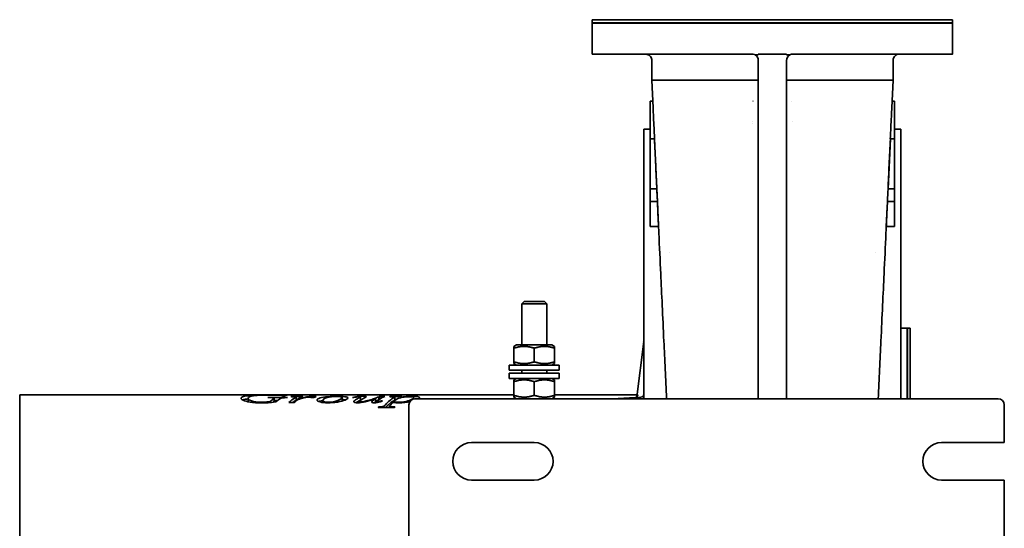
# Model space of a CAD drawing. Header units: millimetres. Extents: x 263 to 577, y 116 to 478.
# Tile 2 of 2: x 263 to 577, y 315 to 478. Entities that reach past the tile are written whole.
import ezdxf

# ---------------------------------------------------------------- set-up
doc = ezdxf.new("R2010")
doc.units = ezdxf.units.MM
doc.header["$LTSCALE"] = 2
doc.layers.add('Krawędzie widoczne(ISO)', color=7, linetype='Continuous', lineweight=35, true_color=0x262659)

msp = doc.modelspace()

# ---------------------------------------------------------------- linework, layer by layer
at = {"layer": 'Krawędzie widoczne(ISO)'}
for p, q in [((445.6, 477.61), (445.6, 476.61)), ((560.6, 477.61), (560.6, 476.61)), ((445.7, 476.61), (445.6, 476.51)), ((445.6, 466.61), (445.6, 476.51)), ((560.5, 476.61), (560.6, 476.51)), ((560.6, 466.61), (560.6, 476.51)), ((498.6, 466.43), (498.6, 466.61)), ((503.1, 466.61), (498.6, 466.61)), ((503.1, 466.61), (507.6, 466.61)), ((507.6, 466.43), (507.6, 466.61)), ((464.6, 464.61), (464.6, 458.27)), ((498.6, 452.54), (498.6, 464.61)), ((507.6, 452.54), (507.6, 464.61)), ((541.6, 458.27), (541.6, 464.61)), ((464.6, 458.27), (465.01, 449.46)), ((496.92, 458.11), (496.92, 458.11)), ((509.28, 458.11), (509.28, 458.11)), ((541.6, 458.27), (541.19, 449.46)), ((498.6, 452.54), (498.6, 448.5)), ((507.6, 452.54), (507.6, 448.5)), ((464.1, 451.61), (464.91, 451.61)), ((464.1, 451.61), (464.1, 439.61)), ((464.91, 451.61), (465.01, 449.46)), ((465.01, 449.46), (465.01, 449.45)), ((496.91, 451.61), (496.9, 451.61)), ((509.29, 451.61), (509.3, 451.61)), ((541.29, 451.61), (541.19, 449.46)), ((541.19, 449.46), (541.19, 449.45)), ((542.1, 451.61), (541.29, 451.61)), ((542.1, 451.61), (542.1, 439.61)), ((498.6, 408.93), (498.6, 448.5)), ((507.6, 408.93), (507.6, 448.5)), ((496.85, 445.11), (496.85, 445.11)), ((496.85, 445.1), (496.85, 445.1)), ((509.35, 445.11), (509.35, 445.11)), ((462.1, 356.6), (462.1, 442.6)), ((462.1, 442.6), (464.1, 442.6)), ((544.1, 442.6), (542.1, 442.6)), ((544.1, 442.6), (544.1, 356.6)), ((464.1, 439.61), (464.1, 423.61)), ((464.1, 439.61), (465.48, 439.61)), ((465.46, 439.61), (466.21, 423.61)), ((540.73, 439.61), (539.99, 423.61)), ((542.1, 439.61), (540.72, 439.61)), ((542.1, 439.61), (542.1, 423.61)), ((464.1, 423.61), (466.21, 423.61)), ((464.1, 423.61), (464.1, 419.61)), ((466.21, 423.61), (466.39, 419.61)), ((542.1, 423.61), (539.99, 423.61)), ((542.1, 423.61), (542.1, 419.61)), ((464.1, 419.61), (466.39, 419.61)), ((464.1, 419.61), (464.1, 411.61)), ((466.39, 419.61), (466.76, 411.61)), ((539.81, 419.61), (539.43, 411.61)), ((542.1, 419.61), (539.81, 419.61)), ((542.1, 419.61), (542.1, 411.61)), ((464.1, 411.61), (466.76, 411.61)), ((542.1, 411.61), (539.43, 411.61)), ((498.6, 408.93), (498.6, 356.6)), ((507.6, 408.93), (507.6, 356.6)), ((470.1, 403.32), (470.1, 403.32)), ((536.1, 403.32), (536.1, 403.32)), ((423.87, 387.6), (423.1, 386.84)), ((431.1, 386.84), (423.1, 386.84)), ((423.1, 373.8), (423.1, 386.84)), ((423.87, 387.6), (430.33, 387.6)), ((430.33, 387.6), (431.1, 386.84)), ((431.1, 373.8), (431.1, 386.84)), ((546.09, 379.1), (544.1, 379.16)), ((546.09, 379), (546.19, 379.1)), ((546.09, 379.1), (546.09, 356.6)), ((546.19, 379.1), (546.19, 356.6)), ((546.19, 379.1), (547.09, 379.1)), ((547.09, 379.1), (547.09, 356.6)), ((462.02, 374.87), (459.83, 357.24)), ((421.45, 373.8), (420.6, 373.31)), ((420.6, 372.73), (420.6, 373.31)), ((420.6, 368.37), (420.6, 372.73)), ((432.75, 373.8), (421.45, 373.8)), ((427.1, 368.37), (427.1, 372.73)), ((432.75, 373.8), (433.6, 373.31)), ((433.6, 373.31), (433.6, 372.73)), ((433.6, 368.37), (433.6, 372.73)), ((420.6, 367.79), (420.6, 368.37)), ((421.45, 367.3), (420.6, 367.79)), ((432.75, 367.3), (433.6, 367.79)), ((433.6, 368.37), (433.6, 367.79)), ((435.1, 367.3), (419.1, 367.3)), ((419.1, 367.3), (419.1, 365.7)), ((435.1, 365.7), (419.1, 365.7)), ((435.1, 364.7), (419.1, 364.7)), ((419.1, 364.7), (419.1, 363.1)), ((423.1, 364.7), (423.1, 365.7)), ((431.1, 364.7), (431.1, 365.7)), ((435.1, 367.3), (435.1, 365.7)), ((435.1, 364.7), (435.1, 363.1)), ((435.1, 363.1), (419.1, 363.1)), ((421.45, 363.1), (420.6, 362.61)), ((420.6, 362.03), (420.6, 362.61)), ((420.6, 362.03), (420.6, 357.67)), ((427.1, 362.03), (427.1, 357.67)), ((432.75, 363.1), (433.6, 362.61)), ((433.6, 362.61), (433.6, 362.03)), ((433.6, 362.03), (433.6, 357.67)), ((262.9, 357.8), (262.9, 235.4)), ((420.6, 357.8), (262.9, 357.8)), ((335.76, 355.7), (335.76, 356.69)), ((342.35, 356.94), (342.04, 356.94)), ((342.16, 357.01), (348.39, 357.01)), ((342.16, 356.94), (342.16, 357.01)), ((342.81, 355.36), (342.81, 355.64)), ((344.13, 355.8), (344.13, 356.78)), ((344.13, 356.03), (345.2, 356.03)), ((346.12, 357.68), (346.12, 357.75)), ((347.15, 357.43), (346.75, 357.43)), ((346.84, 357.43), (346.84, 357.55)), ((347.86, 357.77), (348.26, 357.77)), ((347.86, 357.69), (347.86, 357.77)), ((350.48, 355.35), (348.79, 355.35)), ((351.12, 356.18), (351.12, 357.17)), ((351.68, 356.28), (351.68, 356.48)), ((359.63, 355.38), (359.63, 356)), ((365.81, 355.99), (365.81, 356.98)), ((371.06, 357.2), (371.06, 357.3)), ((371.26, 355.3), (371.26, 355.74)), ((371.66, 356.17), (371.66, 357.16)), ((376.44, 355.6), (376.44, 356.58)), ((376.94, 355.36), (376.94, 355.67)), ((377.48, 356.22), (377.48, 357.21)), ((377.74, 357.33), (379.42, 357.33)), ((377.74, 356.39), (377.74, 357.33)), ((378.34, 355.76), (378.34, 355.96)), ((381.03, 357.29), (381.03, 357.23)), ((382.27, 355.39), (382.27, 355.67)), ((382.63, 356.17), (382.63, 357.16)), ((384.07, 356.83), (384.07, 357)), ((388.72, 356.57), (388.72, 356.96)), ((389.1, 356.6), (575.1, 356.6)), ((420.6, 357.09), (420.6, 357.67)), ((421.45, 356.6), (420.6, 357.09)), ((432.75, 356.6), (433.6, 357.09)), ((459.9, 357.8), (433.6, 357.8)), ((433.6, 357.67), (433.6, 357.09)), ((461.15, 357.08), (452.1, 356.6)), ((459.82, 357.11), (459.82, 357.11)), ((460.23, 357.8), (460.23, 357.8)), ((460.48, 357.8), (460.48, 357.8)), ((461.63, 357.8), (461.63, 357.8)), ((382.53, 353.82), (377.32, 353.82)), ((377.43, 353.82), (377.43, 353.96)), ((380.95, 353.82), (380.95, 354.22)), ((387.1, 238.6), (387.1, 354.6)), ((577.1, 354.6), (577.1, 342.6)), ((407.1, 342.6), (427.1, 342.6)), ((577.1, 342.6), (557.1, 342.6)), ((427.1, 330.6), (407.1, 330.6)), ((557.1, 330.6), (577.1, 330.6)), ((577.1, 330.6), (577.1, 262.6))]:
    msp.add_line(p, q, dxfattribs=at)
for centre, radius, start, end in [((496.6, 446.46), 2, 276.9238, 276.9617), ((389.1, 354.6), 2, 90, 180), ((461.1, 358.08), 1, 273, 0), ((575.1, 354.6), 2, 0, 90), ((407.1, 336.6), 6, 90, 270), ((427.1, 336.6), 6, 270, 90), ((557.1, 336.6), 6, 90, 270)]:
    msp.add_arc(centre, radius, start, end, dxfattribs=at)
for centre, major_axis, ratio, start_param, end_param in [((503.1, 477.61), (-57.5, 0), 0.000026, 3.141592, 6.283185), ((503.1, 476.61), (-57.5, 0), 0.000026, 3.082633, 6.342144), ((503.1, 476.51), (-57.5, 0), 0.000026, 3.141594, 6.283186), ((503.1, 476.61), (57.4, 0), 0.000026, 0.000026, 3.141567), ((503.1, 466.61), (-57.5, 0), 0.000026, 4.825675, 7.074072), ((503.1, 409.11), (0, -57.5), 0.999974, 3.219934, 3.237503), ((496.6, 464.61), (0, 2), 0.999974, 4.712389, 5.763283), ((503.1, 409.11), (0, -57.5), 0.999974, 3.045682, 3.063252), ((509.6, 464.61), (0, 2), 0.999974, 0.519902, 1.570796), ((503.1, 466.61), (57.5, 0), 0.000026, 5.492299, 7.740696), ((503.1, 458.27), (-38.5, 0), 0.000026, 6.283103, 6.283185), ((503.1, 458.27), (38.5, 0), 0.000026, 0, 0.000082)]:
    msp.add_ellipse(centre, major_axis=major_axis, ratio=ratio, start_param=start_param, end_param=end_param, dxfattribs=at)
for centre, major_axis in [((469.51, 466.61), (-5, 0)), ((536.69, 466.61), (5, 0))]:
    msp.add_ellipse(centre, major_axis=major_axis, ratio=0.000026, dxfattribs=at)
for points, knots in [([(464.6, 464.61), (464.6, 464.82), (464.56, 465.04), (464.43, 465.45), (464.32, 465.64), (464.07, 465.98), (463.91, 466.13), (463.56, 466.37), (463.37, 466.47), (463.06, 466.56), (462.96, 466.58), (462.8, 466.6), (462.75, 466.6), (462.69, 466.6), (462.68, 466.6), (462.67, 466.61), (462.66, 466.61), (462.65, 466.61), (462.64, 466.61), (462.63, 466.61), (462.63, 466.61), (462.62, 466.61), (462.62, 466.61), (462.61, 466.61), (462.61, 466.61), (462.61, 466.61), (462.61, 466.61), (462.61, 466.61), (462.61, 466.61), (462.61, 466.61)], [0, 0, 0, 0, 0.0648586, 0.0648586, 0.1285452, 0.1285452, 0.192274, 0.192274, 0.2560011, 0.2560011, 0.2875489, 0.2875489, 0.303048, 0.303048, 0.3055617, 0.3055617, 0.3083935, 0.3083935, 0.3100058, 0.3100058, 0.3132682, 0.3132682, 0.3164786, 0.3164786, 0.3237383, 0.3237383, 0.3454872, 0.3454872, 0.3491649, 0.3491649, 0.3491649, 0.3491649]), ([(497.59, 466.34), (497.52, 466.39), (497.44, 466.42), (497.12, 466.56), (496.85, 466.61), (496.6, 466.61)], [-0.40243024, -0.40243024, -0.40243024, -0.40243024, -0.37834736, -0.37834736, -0.30260868, -0.30260868, -0.30260868, -0.30260868]), ([(508.61, 466.34), (508.68, 466.39), (508.76, 466.42), (509.08, 466.56), (509.35, 466.61), (509.6, 466.61)], [-0.40242362, -0.40242362, -0.40242362, -0.40242362, -0.37825971, -0.37825971, -0.30260882, -0.30260882, -0.30260882, -0.30260882]), ([(543.59, 466.61), (543.59, 466.61), (543.59, 466.61), (543.59, 466.61), (543.59, 466.61), (543.58, 466.61), (543.58, 466.61), (543.57, 466.61), (543.57, 466.61), (543.56, 466.61), (543.56, 466.61), (543.55, 466.61), (543.54, 466.61), (543.51, 466.6), (543.48, 466.6), (543.23, 466.59), (543.01, 466.53), (542.61, 466.36), (542.42, 466.24), (542.1, 465.94), (541.96, 465.77), (541.74, 465.39), (541.67, 465.17), (541.61, 464.84), (541.6, 464.72), (541.6, 464.61)], [5.642459, 5.642459, 5.642459, 5.642459, 5.6633201, 5.6633201, 5.6726027, 5.6726027, 5.6766566, 5.6766566, 5.6807404, 5.6807404, 5.6827866, 5.6827866, 5.6848338, 5.6848338, 5.6931893, 5.6931893, 5.7590965, 5.7590965, 5.8247883, 5.8247883, 5.8904801, 5.8904801, 5.9561719, 5.9561719, 5.9914912, 5.9914912, 5.9914912, 5.9914912]), ([(496.92, 458.27), (493.67, 458.27), (490.51, 458.27), (484.39, 458.27), (481.42, 458.27), (476.96, 458.27), (475.28, 458.27), (470.6, 458.27), (468.17, 458.27), (465.27, 458.27), (464.6, 458.27), (464.6, 458.27)], [-5.410846, -5.410846, -5.410846, -5.410846, -4.432547, -4.432547, -3.404135, -3.404135, -2.709418, -2.709418, -1.24499, -1.24499, 0, 0, 0, 0]), ([(498.6, 458.27), (498.6, 458.27), (498.56, 458.27), (498.4, 458.27), (498.3, 458.27), (497.97, 458.27), (497.78, 458.27), (497.37, 458.27), (497.15, 458.27), (496.92, 458.27)], [-0.3146421, -0.3146421, -0.3146421, -0.3146421, -0.2215392, -0.2215392, -0.1410424, -0.1410424, -0.0705544, -0.0705544, 0, 0, 0, 0]), ([(507.6, 458.27), (507.6, 458.27), (507.64, 458.27), (507.79, 458.27), (507.9, 458.27), (508.23, 458.27), (508.42, 458.27), (508.82, 458.27), (509.05, 458.27), (509.28, 458.27)], [0, 0, 0, 0, 0.0705917, 0.0705917, 0.1316252, 0.1316252, 0.1850699, 0.1850699, 0.238565, 0.238565, 0.238565, 0.238565]), ([(509.28, 458.27), (512.53, 458.27), (515.68, 458.27), (521.81, 458.27), (524.77, 458.27), (529.24, 458.27), (530.91, 458.27), (535.6, 458.27), (538.03, 458.27), (540.93, 458.27), (541.6, 458.27), (541.6, 458.27)], [0.000019, 0.000019, 0.000019, 0.000019, 0.987971, 0.987971, 2.026528, 2.026528, 2.728099, 2.728099, 4.206975, 4.206975, 5.464248, 5.464248, 5.464248, 5.464248]), ([(465.01, 449.45), (465.08, 447.91), (465.12, 447.09), (465.36, 442.18), (465.4, 441.37), (465.48, 439.61)], [-1.091327, -1.091327, -1.091327, -1.091327, -0.566815, -0.566815, -0.00001, -0.00001, -0.00001, -0.00001]), ([(540.72, 439.61), (540.8, 441.35), (540.88, 443.1), (541.04, 446.38), (541.12, 447.92), (541.19, 449.45)], [-1.052782, -1.052782, -1.052782, -1.052782, -0.492677, -0.492677, -0.000038, -0.000038, -0.000038, -0.000038]), ([(465.46, 439.61), (465.6, 436.75), (465.86, 431.18), (466.21, 423.45), (466.55, 416.26), (466.97, 407.26), (467.26, 400.81), (467.47, 396.42)], [-16.318952, -16.318952, -16.318952, -16.318952, -15.39082, -14.441513, -13.492206, -12.542899, -10.644284, -10.644284, -10.644284, -10.644284]), ([(540.73, 439.61), (540.6, 436.75), (540.34, 431.18), (539.98, 423.45), (539.65, 416.26), (539.23, 407.26), (538.93, 400.81), (538.73, 396.42)], [-16.318952, -16.318952, -16.318952, -16.318952, -15.39082, -14.441513, -13.492206, -12.542899, -10.644284, -10.644284, -10.644284, -10.644284]), ([(467.47, 396.42), (467.61, 393.34), (467.93, 386.57), (468.54, 373.22), (469.02, 362.92), (469.32, 356.6)], [-10.644284, -10.644284, -10.644284, -10.644284, -9.313749, -7.983213, -5.994741, -5.994741, -5.994741, -5.994741]), ([(538.73, 396.42), (538.59, 393.34), (538.27, 386.57), (537.65, 373.22), (537.18, 362.92), (536.88, 356.6)], [-10.644284, -10.644284, -10.644284, -10.644284, -9.313749, -7.983213, -5.994741, -5.994741, -5.994741, -5.994741]), ([(462.01, 374.81), (462.04, 375.2), (462.06, 375.67), (462.09, 376.29), (462.1, 376.56), (462.1, 376.74)], [0, 0, 0, 0, 0.1175628, 0.1175628, 0.194026, 0.194026, 0.194026, 0.194026]), ([(462.02, 374.87), (462.02, 374.87), (462.02, 374.87), (462.02, 374.87), (462.02, 374.87), (462.02, 374.87), (462.02, 374.87), (462.02, 374.87), (462.02, 374.87), (462.02, 374.87), (462.02, 374.87), (462.02, 374.87)], [3.05465659, 3.05465659, 3.05465659, 3.05465659, 3.06332337, 3.06332337, 3.07199014, 3.07199014, 3.08065691, 3.08065691, 3.08932368, 3.08932368, 3.09799046, 3.09799046, 3.09799046, 3.09799046]), ([(333.53, 356.71), (333.53, 356.96), (333.81, 357.15), (334.35, 357.3), (334.89, 357.45), (335.57, 357.54), (336.39, 357.61), (337.21, 357.67), (338.09, 357.71), (339.05, 357.73)], [0, 0, 0, 0, 1, 1, 1, 2, 2, 2, 3, 3, 3, 3]), ([(340.25, 355.26), (338.67, 355.26), (337.39, 355.34), (336.41, 355.5), (335.43, 355.67), (334.71, 355.87), (334.24, 356.1), (333.77, 356.33), (333.53, 356.53), (333.53, 356.71)], [0, 0, 0, 0, 1, 1, 1, 2, 2, 2, 3, 3, 3, 3]), ([(334.04, 356.21), (334.13, 356.24), (334.23, 356.28), (334.35, 356.31), (334.75, 356.42), (335.22, 356.49), (335.76, 356.55)], [0.7837883, 0.7837883, 0.7837883, 0.7837883, 1, 1, 1, 1.7330649, 1.7330649, 1.7330649, 1.7330649]), ([(335.76, 356.69), (335.76, 356.42), (336.13, 356.15), (336.86, 355.89), (337.58, 355.64), (338.71, 355.5), (340.23, 355.5)], [0, 0, 0, 0, 1, 1, 1, 2, 2, 2, 2]), ([(340.23, 355.5), (340.6, 355.5), (340.96, 355.51), (341.29, 355.52), (341.63, 355.54), (342.13, 355.58), (342.81, 355.64)], [0, 0, 0, 0, 1, 1, 1, 2, 2, 2, 2]), ([(344.66, 355.56), (343.65, 355.44), (342.83, 355.36), (342.21, 355.32), (341.59, 355.28), (340.94, 355.26), (340.25, 355.26)], [0, 0, 0, 0, 1, 1, 1, 2, 2, 2, 2]), ([(346.84, 357.55), (346.84, 357.62), (346.52, 357.66), (345.88, 357.7), (345.23, 357.73), (344.34, 357.74), (343.2, 357.74)], [0, 0, 0, 0, 1, 1, 1, 2, 2, 2, 2]), ([(348.28, 356.94), (347.71, 356.94), (347.29, 356.93), (347.03, 356.91), (346.78, 356.89), (346.55, 356.85), (346.37, 356.8)], [0, 0, 0, 0, 1, 1, 1, 2, 2, 2, 2]), ([(346.89, 357.74), (347.07, 357.74), (347.23, 357.74), (347.36, 357.75), (347.49, 357.75), (347.66, 357.76), (347.86, 357.77)], [0, 0, 0, 0, 1, 1, 1, 2, 2, 2, 2]), ([(356.35, 356.97), (356.18, 356.97), (356.04, 356.98), (355.92, 357), (355.8, 357.02), (355.72, 357.04), (355.69, 357.08)], [0, 0, 0, 0, 1, 1, 1, 2, 2, 2, 2]), ([(356.7, 357.36), (356.94, 357.36), (357.14, 357.35), (357.28, 357.34), (357.42, 357.32), (357.49, 357.29), (357.49, 357.25)], [0, 0, 0, 0, 1, 1, 1, 2, 2, 2, 2]), ([(357.81, 356.17), (357.81, 356.42), (358.12, 356.64), (358.75, 356.84), (359.37, 357.03), (360.21, 357.15), (361.25, 357.24), (362.29, 357.33), (363.3, 357.36), (364.27, 357.36)], [0, 0, 0, 0, 1, 1, 1, 2, 2, 2, 3, 3, 3, 3]), ([(361.24, 355.28), (360.23, 355.28), (359.4, 355.38), (358.77, 355.55), (358.13, 355.72), (357.81, 355.94), (357.81, 356.17)], [0, 0, 0, 0, 1, 1, 1, 2, 2, 2, 2]), ([(358.32, 355.7), (358.44, 355.75), (358.59, 355.8), (358.75, 355.85), (359.01, 355.93), (359.3, 356), (359.63, 356.05)], [0.7390539, 0.7390539, 0.7390539, 0.7390539, 1, 1, 1, 1.4123114, 1.4123114, 1.4123114, 1.4123114]), ([(364, 357.29), (362.91, 357.29), (361.91, 357.2), (361, 356.94), (360.08, 356.69), (359.63, 356.37), (359.63, 356)], [0, 0, 0, 0, 1, 1, 1, 2, 2, 2, 2]), ([(359.63, 356), (359.63, 355.83), (359.8, 355.69), (360.16, 355.59), (360.51, 355.49), (360.96, 355.44), (361.5, 355.44)], [0, 0, 0, 0, 1, 1, 1, 2, 2, 2, 2]), ([(367.63, 356.85), (367.63, 356.65), (367.33, 356.43), (366.75, 356.18), (366.16, 355.94), (365.34, 355.71), (364.29, 355.54), (363.25, 355.37), (362.23, 355.28), (361.24, 355.28)], [0, 0, 0, 0, 1, 1, 1, 2, 2, 2, 3, 3, 3, 3]), ([(361.5, 355.44), (362.55, 355.44), (363.53, 355.66), (364.44, 356.03), (365.36, 356.4), (365.81, 356.72), (365.81, 356.98)], [0, 0, 0, 0, 1, 1, 1, 2, 2, 2, 2]), ([(365.81, 356.98), (365.81, 357.09), (365.65, 357.17), (365.31, 357.22), (364.98, 357.27), (364.54, 357.29), (364, 357.29)], [0, 0, 0, 0, 1, 1, 1, 2, 2, 2, 2]), ([(364.27, 357.36), (365.25, 357.36), (366.05, 357.33), (366.68, 357.24), (367.31, 357.15), (367.63, 357.03), (367.63, 356.85)], [0, 0, 0, 0, 1, 1, 1, 2, 2, 2, 2]), ([(365.81, 356.33), (366.13, 356.31), (366.42, 356.28), (366.68, 356.25), (366.74, 356.24), (366.79, 356.23), (366.84, 356.22)], [0.5866648, 0.5866648, 0.5866648, 0.5866648, 1, 1, 1, 1.0854331, 1.0854331, 1.0854331, 1.0854331]), ([(371.3, 357.2), (371.12, 357.2), (370.93, 357.2), (370.75, 357.18), (370.56, 357.16), (370.14, 357.11), (369.49, 356.99)], [0, 0, 0, 0, 1, 1, 1, 2, 2, 2, 2]), ([(370.75, 355.28), (370.4, 355.28), (370.11, 355.32), (369.86, 355.38), (369.62, 355.44), (369.5, 355.53), (369.5, 355.62)], [0, 0, 0, 0, 1, 1, 1, 2, 2, 2, 2]), ([(376.44, 356.58), (375.14, 356.17), (374.05, 355.8), (373.17, 355.6), (372.29, 355.39), (371.49, 355.28), (370.75, 355.28)], [0, 0, 0, 0, 1, 1, 1, 2, 2, 2, 2]), ([(371.26, 355.74), (371.26, 355.71), (371.3, 355.68), (371.4, 355.65), (371.49, 355.63), (371.62, 355.62), (371.78, 355.62)], [0, 0, 0, 0, 1, 1, 1, 2, 2, 2, 2]), ([(371.66, 357.16), (371.66, 357.17), (371.62, 357.18), (371.55, 357.19), (371.48, 357.2), (371.39, 357.2), (371.3, 357.2)], [0, 0, 0, 0, 1, 1, 1, 2, 2, 2, 2]), ([(371.78, 355.62), (372.04, 355.62), (372.37, 355.65), (372.77, 355.72), (373.18, 355.78), (373.73, 355.92), (374.4, 356.12), (375.08, 356.31), (375.64, 356.48), (376.08, 356.62), (376.52, 356.77), (376.99, 356.99), (377.48, 357.21)], [0, 0, 0, 0, 1, 1, 1, 2, 2, 2, 3, 3, 3, 4, 4, 4, 4]), ([(372.48, 357.36), (372.77, 357.36), (373.02, 357.35), (373.2, 357.32), (373.39, 357.3), (373.49, 357.26), (373.49, 357.22)], [0, 0, 0, 0, 1, 1, 1, 2, 2, 2, 2]), ([(376.07, 355.28), (375.83, 355.28), (375.63, 355.31), (375.48, 355.35), (375.33, 355.4), (375.25, 355.45), (375.25, 355.52)], [0, 0, 0, 0, 1, 1, 1, 2, 2, 2, 2]), ([(376.94, 355.67), (376.94, 355.64), (376.96, 355.62), (377, 355.6), (377.03, 355.59), (377.08, 355.58), (377.15, 355.58)], [0, 0, 0, 0, 1, 1, 1, 2, 2, 2, 2]), ([(377.15, 355.58), (377.25, 355.58), (377.35, 355.59), (377.47, 355.62), (377.58, 355.65), (377.87, 355.77), (378.34, 355.96)], [0, 0, 0, 0, 1, 1, 1, 2, 2, 2, 2]), ([(382.63, 357.16), (382.63, 357.19), (382.57, 357.21), (382.46, 357.22), (382.34, 357.24), (382.17, 357.24), (381.93, 357.24)], [0, 0, 0, 0, 1, 1, 1, 2, 2, 2, 2]), ([(383.95, 355.28), (383.58, 355.28), (383.26, 355.29), (382.97, 355.31), (382.68, 355.34), (382.37, 355.38), (382.01, 355.43)], [0, 0, 0, 0, 1, 1, 1, 2, 2, 2, 2]), ([(387.35, 357.24), (386.54, 357.24), (385.74, 357.18), (384.94, 357.04), (384.15, 356.89), (383.58, 356.71), (383.22, 356.45)], [0, 0, 0, 0, 1, 1, 1, 2, 2, 2, 2]), ([(384.07, 357), (384.87, 357.16), (385.59, 357.24), (386.22, 357.29), (386.85, 357.34), (387.49, 357.36), (388.15, 357.36)], [0, 0, 0, 0, 1, 1, 1, 2, 2, 2, 2]), ([(384.13, 355.45), (384.53, 355.45), (384.92, 355.48), (385.32, 355.54), (385.72, 355.6), (386.12, 355.68), (386.5, 355.79), (386.88, 355.9), (387.23, 356.01), (387.54, 356.14), (387.84, 356.27), (388.12, 356.41), (388.36, 356.56), (388.6, 356.71), (388.72, 356.84), (388.72, 356.96)], [0, 0, 0, 0, 1, 1, 1, 2, 2, 2, 3, 3, 3, 4, 4, 4, 5, 5, 5, 5]), ([(388.72, 356.96), (388.72, 357.06), (388.58, 357.13), (388.31, 357.17), (388.03, 357.22), (387.71, 357.24), (387.35, 357.24)], [0, 0, 0, 0, 1, 1, 1, 2, 2, 2, 2]), ([(388.15, 357.36), (388.81, 357.36), (389.37, 357.33), (389.83, 357.26), (390.3, 357.19), (390.53, 357.1), (390.53, 356.96)], [0, 0, 0, 0, 1, 1, 1, 2, 2, 2, 2]), ([(459.3, 356.98), (459.31, 356.98), (459.31, 356.98), (459.35, 356.99), (459.41, 357), (459.54, 357.05), (459.61, 357.09), (459.78, 357.19), (459.88, 357.27), (460.04, 357.45), (460.11, 357.55), (460.16, 357.65)], [0.0412167, 0.0412167, 0.0412167, 0.0412167, 0.0539639, 0.0539639, 0.0971459, 0.0971459, 0.1349438, 0.1349438, 0.1836255, 0.1836255, 0.2254556, 0.2254556, 0.2254556, 0.2254556]), ([(377.43, 353.96), (378.12, 353.97), (378.58, 354.01), (378.82, 354.08), (379.06, 354.15), (379.31, 354.35), (379.58, 354.65)], [0, 0, 0, 0, 1, 1, 1, 2, 2, 2, 2]), ([(380.95, 354.22), (380.95, 354.17), (380.99, 354.12), (381.08, 354.08), (381.16, 354.04), (381.3, 354.01), (381.49, 353.99), (381.69, 353.97), (382.07, 353.96), (382.64, 353.96)], [0, 0, 0, 0, 1, 1, 1, 2, 2, 2, 3, 3, 3, 3])]:
    msp.add_open_spline(points, degree=3, knots=knots, dxfattribs=at)
for points in [[(427.1, 372.73), (423.85, 373.82), (420.6, 372.73)], [(433.6, 372.73), (430.35, 373.82), (427.1, 372.73)], [(420.6, 368.37), (423.85, 367.29), (427.1, 368.37)], [(427.1, 368.37), (430.35, 367.29), (433.6, 368.37)], [(427.1, 362.03), (423.85, 363.12), (420.6, 362.03)], [(433.6, 362.03), (430.35, 363.12), (427.1, 362.03)], [(420.6, 357.67), (423.85, 356.59), (427.1, 357.67)], [(427.1, 357.67), (430.35, 356.59), (433.6, 357.67)]]:
    msp.add_rational_spline(points, [1, 1.15470053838, 1], degree=2, dxfattribs=at)
for points in [[(337.52, 357.51), (336.35, 357.34), (335.76, 357.09), (335.76, 356.69)], [(335.76, 355.7), (335.76, 355.68), (335.77, 355.65), (335.78, 355.62)], [(343.2, 357.74), (340.88, 357.74), (338.99, 357.72), (337.52, 357.51)], [(339.05, 357.73), (340.37, 357.76), (341.76, 357.77), (343.2, 357.77)], [(342.04, 356.94), (342.08, 356.97), (342.12, 356.99), (342.16, 357.01)], [(343.85, 356.89), (343.54, 356.93), (343.04, 356.94), (342.35, 356.94)], [(342.81, 355.64), (343.17, 355.98), (343.54, 356.28), (343.9, 356.54)], [(343.2, 357.77), (344.27, 357.77), (345.25, 357.76), (346.12, 357.75)], [(343.76, 355.46), (343.81, 355.49), (343.85, 355.52), (343.9, 355.56)], [(344.13, 356.78), (344.13, 356.83), (344.04, 356.87), (343.85, 356.89)], [(343.9, 356.54), (344.06, 356.64), (344.13, 356.72), (344.13, 356.78)], [(343.9, 355.56), (344.06, 355.66), (344.13, 355.74), (344.13, 355.8)], [(345.76, 356.46), (345.4, 356.2), (345.03, 355.89), (344.66, 355.56)], [(346.37, 356.8), (346.24, 356.76), (346.04, 356.66), (345.76, 356.46)], [(346.12, 357.75), (346.47, 357.74), (346.73, 357.74), (346.89, 357.74)], [(346.75, 357.43), (346.81, 357.49), (346.84, 357.53), (346.84, 357.55)], [(348.26, 357.77), (347.89, 357.72), (347.52, 357.6), (347.15, 357.43)], [(348.39, 357.01), (348.35, 356.99), (348.31, 356.97), (348.28, 356.94)], [(348.79, 355.35), (349.45, 356), (350.11, 356.51), (350.76, 356.91)], [(349.44, 357.28), (350.7, 357.31), (351.97, 357.34), (353.23, 357.36)], [(349.59, 357.23), (349.54, 357.25), (349.49, 357.27), (349.44, 357.28)], [(350.4, 357.24), (350.25, 357.24), (349.98, 357.24), (349.59, 357.23)], [(349.92, 355.35), (350.2, 355.57), (350.48, 355.75), (350.76, 355.92)], [(350.96, 357.22), (350.81, 357.24), (350.63, 357.24), (350.4, 357.24)], [(350.84, 355.73), (350.72, 355.61), (350.6, 355.48), (350.48, 355.35)], [(350.76, 356.91), (351, 357.04), (351.12, 357.12), (351.12, 357.17)], [(350.76, 355.92), (351, 356.05), (351.12, 356.14), (351.12, 356.18)], [(351.37, 356.1), (351.05, 355.91), (350.88, 355.77), (350.84, 355.73)], [(351.12, 357.17), (351.12, 357.19), (351.07, 357.21), (350.96, 357.22)], [(351.12, 356.33), (351.31, 356.33), (351.5, 356.33), (351.68, 356.34)], [(352.16, 356.47), (351.85, 356.37), (351.59, 356.24), (351.37, 356.1)], [(353.23, 357.36), (352.71, 357.15), (352.2, 356.85), (351.68, 356.48)], [(351.68, 356.48), (352.99, 356.94), (354.17, 357.15), (355.23, 357.27)], [(354.16, 356.99), (353.55, 356.87), (352.88, 356.71), (352.16, 356.47)], [(355.03, 357.12), (354.83, 357.11), (354.54, 357.06), (354.16, 356.99)], [(355.38, 357.14), (355.25, 357.14), (355.14, 357.13), (355.03, 357.12)], [(355.23, 357.27), (355.83, 357.33), (356.32, 357.36), (356.7, 357.36)], [(355.59, 357.12), (355.54, 357.13), (355.47, 357.14), (355.38, 357.14)], [(355.69, 357.08), (355.67, 357.1), (355.64, 357.12), (355.59, 357.12)], [(357.11, 357.05), (356.94, 357), (356.69, 356.97), (356.35, 356.97)], [(357.49, 357.25), (357.49, 357.19), (357.37, 357.12), (357.11, 357.05)], [(365.77, 355.86), (365.8, 355.9), (365.81, 355.95), (365.81, 355.99)], [(369.15, 357.03), (369.75, 357.17), (370.39, 357.25), (371.06, 357.3)], [(369.49, 356.99), (369.38, 357.01), (369.26, 357.02), (369.15, 357.03)], [(369.5, 355.62), (369.5, 355.77), (369.7, 355.99), (370.09, 356.24)], [(370.09, 356.24), (370.47, 356.5), (370.86, 356.72), (371.24, 356.92)], [(370.17, 355.32), (370.53, 355.55), (370.88, 355.75), (371.24, 355.93)], [(371.06, 357.3), (371.57, 357.34), (372.05, 357.36), (372.48, 357.36)], [(371.24, 356.92), (371.52, 357.06), (371.66, 357.13), (371.66, 357.16)], [(371.24, 355.93), (371.52, 356.07), (371.66, 356.14), (371.66, 356.17)], [(371.76, 356.18), (371.42, 355.97), (371.26, 355.81), (371.26, 355.74)], [(371.66, 356.35), (371.79, 356.35), (371.91, 356.36), (372.03, 356.36)], [(372.97, 356.89), (372.57, 356.69), (372.16, 356.45), (371.76, 356.18)], [(373.49, 357.22), (373.49, 357.16), (373.31, 357.06), (372.97, 356.89)], [(375.25, 355.52), (375.25, 355.59), (375.3, 355.68), (375.4, 355.78)], [(375.4, 355.78), (375.52, 355.91), (375.87, 356.21), (376.44, 356.58)], [(375.97, 355.28), (376.1, 355.38), (376.26, 355.49), (376.44, 355.6)], [(377.1, 355.39), (376.75, 355.32), (376.41, 355.28), (376.07, 355.28)], [(376.44, 355.77), (376.77, 355.9), (377.12, 356.06), (377.48, 356.22)], [(377.39, 356.14), (377.09, 355.91), (376.94, 355.74), (376.94, 355.67)], [(378.67, 355.9), (378.16, 355.68), (377.64, 355.5), (377.1, 355.39)], [(379.42, 357.33), (378.74, 357.05), (378.07, 356.66), (377.39, 356.14)], [(377.48, 357.21), (377.57, 357.25), (377.65, 357.29), (377.74, 357.33)], [(377.48, 356.22), (377.5, 356.23), (377.52, 356.24), (377.54, 356.25)], [(378.34, 355.96), (378.45, 355.94), (378.56, 355.92), (378.67, 355.9)], [(379.58, 354.65), (380.51, 355.67), (381.44, 356.45), (382.37, 356.98)], [(379.68, 353.82), (380.58, 354.77), (381.48, 355.5), (382.37, 355.99)], [(381.03, 357.29), (382.29, 357.32), (383.55, 357.34), (384.81, 357.36)], [(381.93, 357.24), (381.72, 357.24), (381.42, 357.24), (381.03, 357.23)], [(382.01, 355.43), (381.74, 355.17), (381.47, 354.89), (381.19, 354.58)], [(383.22, 356.45), (382.9, 356.22), (382.59, 355.96), (382.27, 355.67)], [(382.27, 355.67), (382.73, 355.53), (383.35, 355.45), (384.13, 355.45)], [(382.37, 356.98), (382.54, 357.08), (382.63, 357.14), (382.63, 357.16)], [(382.37, 355.99), (382.54, 356.09), (382.63, 356.15), (382.63, 356.17)], [(382.63, 356.33), (382.77, 356.33), (382.92, 356.33), (383.07, 356.34)], [(387.39, 355.64), (386.35, 355.41), (385.21, 355.28), (383.95, 355.28)], [(384.81, 357.36), (384.56, 357.26), (384.32, 357.14), (384.07, 357)], [(390.53, 356.96), (390.53, 356.85), (390.43, 356.73), (390.21, 356.6)], [(460.16, 357.64), (460.18, 357.67), (460.18, 357.68), (460.18, 357.68)], [(377.32, 353.82), (377.36, 353.86), (377.39, 353.91), (377.43, 353.96)], [(381.19, 354.58), (381.03, 354.4), (380.95, 354.28), (380.95, 354.22)], [(382.64, 353.96), (382.6, 353.91), (382.57, 353.86), (382.53, 353.82)]]:
    msp.add_open_spline(points, degree=3, dxfattribs=at)

doc.saveas('drawing.dxf')
